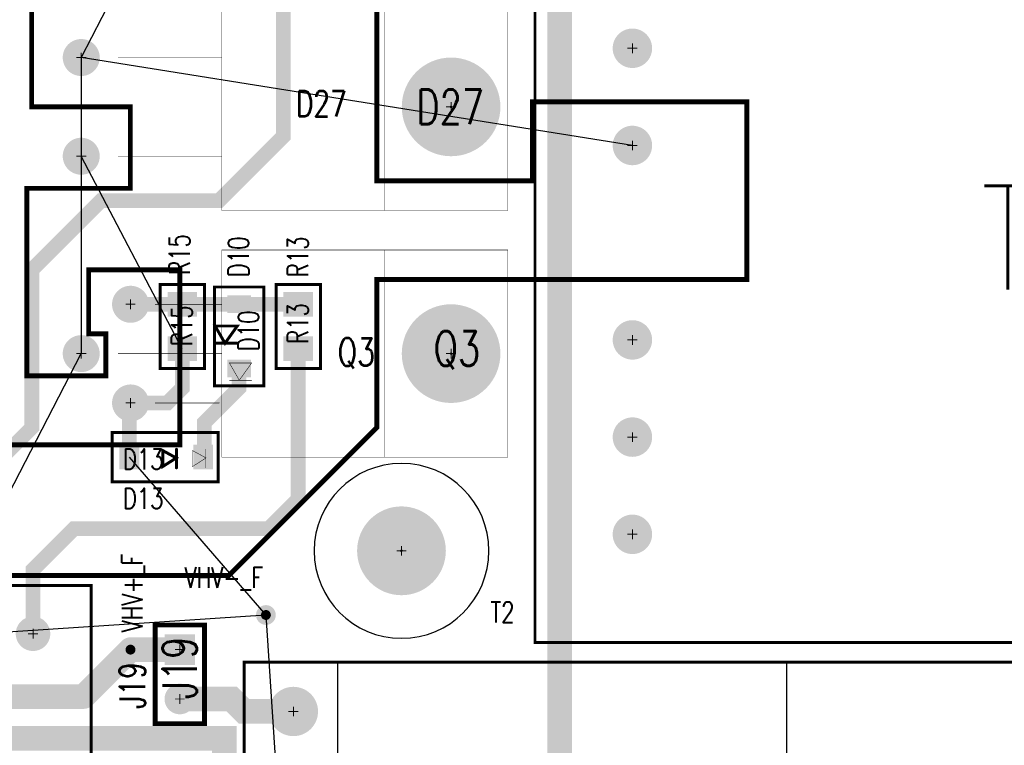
# Model space of a CAD drawing. Extents: x -4.8 to 11.7, y -3.6 to 8.1.
# Tile 40 of 53: x 2.2 to 4.2, y 3.1 to 4.5. Entities that reach past the tile are written whole.
import ezdxf

# ---------------------------------------------------------------- set-up
doc = ezdxf.new("R2010")
doc.units = 0
for name, pattern in [('KEEPOUT_00011100$0', [2, 1, 1]), ('KEEPOUT_00011101$0', [2, 1, 1]), ('SIG_150', [2, 1, 1]), ('SIG_2', [2, 1, 1]), ('SIG_33', [2, 1, 1]), ('SIG_35', [2, 1, 1]), ('SIG_36', [2, 1, 1]), ('SIG_37', [2, 1, 1]), ('SIG_4', [2, 1, 1]), ('SIG_45', [2, 1, 1]), ('SIG_5', [2, 1, 1]), ('SIG_8', [2, 1, 1])]:
    doc.linetypes.add(name, pattern=pattern)
for name, color, linetype in [('2D_LINE_02', 231, 'CONTINUOUS'), ('COPPER_01', 1, 'CONTINUOUS'), ('COPPER_04', 5, 'CONTINUOUS'), ('DRIL_NPLTE_THRU_01', 16, 'CONTINUOUS'), ('DRIL_NPLTE_THRU_04', 176, 'CONTINUOUS'), ('DRIL_PLTE_THRU_01', 16, 'CONTINUOUS'), ('DRIL_PLTE_THRU_04', 176, 'CONTINUOUS'), ('DRIL_SYMBOL', 254, 'CONTINUOUS'), ('KEEPOUT_00', 2, 'CONTINUOUS'), ('KEEPOUT_01', 2, 'CONTINUOUS'), ('LINK_00', 2, 'CONTINUOUS'), ('PADS_BOT', 5, 'CONTINUOUS'), ('PADS_INNER', 1, 'CONTINUOUS'), ('PADS_TOP', 1, 'CONTINUOUS'), ('PART_NAME_123', 255, 'CONTINUOUS'), ('PART_NAME_129', 2, 'CONTINUOUS'), ('PART_TOP_2DLINE_123', 255, 'CONTINUOUS'), ('PART_TOP_2DLINE_129', 2, 'CONTINUOUS'), ('PART_TOP_COPPER_123', 255, 'CONTINUOUS'), ('PART_TOP_TEXT_129', 2, 'CONTINUOUS'), ('TRACE_01', 1, 'CONTINUOUS'), ('TRACE_04', 5, 'CONTINUOUS')]:
    doc.layers.add(name, color=color, linetype=linetype)
doc.styles.add('W0$001', font='simplex', dxfattribs={"width": 0.75})
doc.styles.add('W0$006', font='simplex', dxfattribs={"width": 0.75})
doc.styles.add('W0$008', font='simplex', dxfattribs={"width": 0.75})

# ---------------------------------------------------------------- blocks, each defined once
blk = doc.blocks.new('SMOOTH_0$05')
at = {"const_width": 0.025}
blk.add_lwpolyline([(-0.0125, 0, 1), (0.0125, 0, 1)], format="xyb", close=True, dxfattribs=at)
blk = doc.blocks.new('DRAWING_276')
at = {"layer": '2D_LINE_02', "const_width": 0.05}
blk.add_lwpolyline([(0.0746, 0.0502), (4.145, 0.0502), (4.145, -0.675), (3.4351, -0.675), (3.4351, -0.9951), (3.57, -0.9951), (3.57, -4.45), (2.89, -4.45), (2.89, -3.38), (0.0746, -3.38)], close=True, dxfattribs=at)
at = {"layer": '2D_LINE_02'}
blk.add_blockref('SMOOTH_0$05', (2.89, -3.38), dxfattribs=at)
blk = doc.blocks.new('SMOOTH_0$01')
at = {"const_width": 0.005}
blk.add_lwpolyline([(-0.0025, 0, 1), (0.0025, 0, 1)], format="xyb", close=True, dxfattribs=at)
blk = doc.blocks.new('COPPER_274')
at = {"layer": 'COPPER_04', "const_width": 0.01}
blk.add_lwpolyline([(0, 0.1442), (-1.127, 0.1442), (-1.127, -0.3561), (-1.307, -0.3561), (-1.307, -0.5011), (-1.046, -0.5011), (-1.046, -0.8861), (-1.204, -0.8861), (-1.204, -0.9761), (-1.017, -0.9761), (-1.017, -1.1911), (-1.3039, -1.1911), (-1.3039, -1.3311), (-1.009, -1.3311), (-1.009, -2.126), (-1.2739, -2.126), (-1.2739, -1.8811), (-1.2089, -1.8811), (-1.2089, -1.7761), (-1.355, -1.7761), (-1.355, -2.437), (-1.28, -2.437), (-1.28, -2.297), (-0.8289, -2.297), (-0.8289, -0.0961), (0, -0.0961)], close=True, dxfattribs=at)
at = {"layer": 'COPPER_04'}
for p in [(-1.127, 0.1442), (0, 0.1442), (-0.8289, -0.0961), (0, -0.0961), (-1.307, -0.3561), (-1.127, -0.3561), (-1.307, -0.5011), (-1.046, -0.5011), (-1.204, -0.8861), (-1.046, -0.8861), (-1.204, -0.9761), (-1.017, -0.9761), (-1.3039, -1.1911), (-1.017, -1.1911), (-1.3039, -1.3311), (-1.009, -1.3311), (-1.355, -1.7761), (-1.2089, -1.7761), (-1.2739, -1.8811), (-1.2089, -1.8811), (-1.2739, -2.126), (-1.009, -2.126), (-1.28, -2.297), (-0.8289, -2.297), (-1.355, -2.437), (-1.28, -2.437)]:
    blk.add_blockref('SMOOTH_0$01', p, dxfattribs=at)
blk = doc.blocks.new('COPPER_275')
at = {"layer": 'COPPER_04', "const_width": 0.01}
blk.add_lwpolyline([(-0.4244, -0.3191), (-1.074, -0.3191), (-1.074, -0.4641), (-0.824, -0.4641), (-0.824, -0.8691), (-0.974, -0.8691), (-0.974, -0.9691), (-0.824, -0.9691), (-0.824, -1.1138), (-1.1244, -1.1138), (-1.1244, -1.3191), (-0.9244, -1.3191), (-0.9244, -1.4841), (-1.1344, -1.4841), (-1.1344, -1.8641), (-0.974, -1.8641), (-0.974, -1.7791), (-1.0089, -1.7791), (-1.0089, -1.6491), (-0.824, -1.6491), (-0.824, -2.0041), (-1.3539, -2.0041), (-1.3539, -2.4291), (-1.28, -2.4291), (-1.28, -2.269), (-0.7246, -2.269), (-0.4244, -1.9688), (-0.4244, -1.6688), (0.326, -1.6688), (0.326, -1.309), (-0.109, -1.309), (-0.109, -1.4688), (-0.4244, -1.4688)], close=True, dxfattribs=at)
at = {"layer": 'COPPER_04'}
for p in [(-1.074, -0.3191), (-0.4244, -0.3191), (-1.074, -0.4641), (-0.824, -0.4641), (-0.974, -0.8691), (-0.824, -0.8691), (-0.974, -0.9691), (-0.824, -0.9691), (-1.1244, -1.1138), (-0.824, -1.1138), (-1.1244, -1.3191), (-0.9244, -1.3191), (-0.109, -1.309), (0.326, -1.309), (-0.4244, -1.4688), (-0.109, -1.4688), (-1.1344, -1.4841), (-0.9244, -1.4841), (-1.0089, -1.6491), (-0.824, -1.6491), (-0.4244, -1.6688), (0.326, -1.6688), (-1.0089, -1.7791), (-0.974, -1.7791), (-1.1344, -1.8641), (-0.974, -1.8641), (-0.4244, -1.9688), (-1.3539, -2.0041), (-0.824, -2.0041), (-1.28, -2.269), (-0.7246, -2.269), (-1.3539, -2.4291), (-1.28, -2.4291)]:
    blk.add_blockref('SMOOTH_0$01', p, dxfattribs=at)
blk = doc.blocks.new('COPPER_290')
at = {"layer": 'COPPER_01', "const_width": 0.01}
blk.add_lwpolyline([(0, 0), (-0.035, 0), (-0.035, 0.1499), (0.8301, 0.1499), (0.8301, -0.0901), (0.9951, -0.0901), (0.9951, -0.0101), (0.9601, -0.0101), (0.9601, 0.1299), (1.2501, 0.1299), (1.2501, 0.6049), (0.9001, 0.6049), (0.9001, 0.4499), (1.0501, 0.4499), (1.0501, 0.2499), (0.55, 0.2499), (0.55, 0.6749), (0.3501, 0.6749), (0.3501, 0.935), (0.0451, 0.935), (0.0451, 0.6299), (-0.1199, 0.6299), (-0.1199, 0.4499), (0.0551, 0.4499), (0.0551, 0.2499), (-0.4899, 0.2499), (-0.4899, -0.5748), (-0.7254, -0.5748), (-0.7254, -1.3248), (-0.2599, -1.3248), (-0.2599, -0.1), (0, -0.1)], close=True, dxfattribs=at)
at = {"layer": 'COPPER_01'}
for p in [(0.0451, 0.935), (0.3501, 0.935), (0.3501, 0.6749), (0.55, 0.6749), (-0.1199, 0.6299), (0.0451, 0.6299), (0.9001, 0.6049), (1.2501, 0.6049), (-0.1199, 0.4499), (0.0551, 0.4499), (0.9001, 0.4499), (1.0501, 0.4499), (-0.4899, 0.2499), (0.0551, 0.2499), (0.55, 0.2499), (1.0501, 0.2499), (-0.035, 0.1499), (0.8301, 0.1499), (0.9601, 0.1299), (1.2501, 0.1299), (-0.035, 0), (0, 0), (0.9601, -0.0101), (0.9951, -0.0101), (-0.2599, -0.1), (0, -0.1), (0.8301, -0.0901), (0.9951, -0.0901), (-0.7254, -0.5748), (-0.4899, -0.5748), (-0.7254, -1.3248), (-0.2599, -1.3248)]:
    blk.add_blockref('SMOOTH_0$01', p, dxfattribs=at)
blk = doc.blocks.new('SMOOTH_0$006')
at = {"const_width": 0.003}
blk.add_lwpolyline([(-0.0015, 0, 1), (0.0015, 0, 1)], format="xyb", close=True, dxfattribs=at)
blk = doc.blocks.new('SMOOTH_0$001')
at = {"const_width": 0.0005}
blk.add_lwpolyline([(-0.00025, 0, 1), (0.00025, 0, 1)], format="xyb", close=True, dxfattribs=at)
blk = doc.blocks.new('PART_BODY_TOP_194')
at = {"layer": 'PART_TOP_2DLINE_123', "const_width": 0.006}
blk.add_lwpolyline([(0.085, 0.045), (0.085, -0.045), (-0.085, -0.045), (-0.085, 0.045)], close=True, dxfattribs=at)
at = {"layer": 'PART_TOP_2DLINE_129', "const_width": 0.001}
blk.add_lwpolyline([(0.085, 0.045), (0.085, -0.045), (-0.085, -0.045), (-0.085, 0.045)], close=True, dxfattribs=at)
at = {"layer": 'PART_TOP_2DLINE_123'}
for p in [(-0.085, 0.045), (0.085, 0.045), (-0.085, -0.045), (0.085, -0.045)]:
    blk.add_blockref('SMOOTH_0$006', p, dxfattribs=at)
at = {"layer": 'PART_TOP_2DLINE_129'}
for p in [(-0.085, 0.045), (0.085, 0.045), (-0.085, -0.045), (0.085, -0.045)]:
    blk.add_blockref('SMOOTH_0$001', p, dxfattribs=at)
blk = doc.blocks.new('DRIL_HOLE_0')
blk.add_lwpolyline([(0, 0, 1), (0, 0, 1)], format="xyb", close=True)
blk = doc.blocks.new('PAD_0')
blk.add_lwpolyline([(0, 0, 1), (0, 0, 1)], format="xyb", close=True)
blk = doc.blocks.new('PAD_2')
at = {"const_width": 0.05}
blk.add_lwpolyline([(-0.03, 0), (0.03, 0)], dxfattribs=at)
blk = doc.blocks.new('STK_TOP_29')
at = {"layer": 'DRIL_NPLTE_THRU_01'}
blk.add_blockref('DRIL_HOLE_0', (0, 0), dxfattribs=at)
at = {"layer": 'DRIL_NPLTE_THRU_04'}
blk.add_blockref('DRIL_HOLE_0', (0, 0), dxfattribs=at)
at = {"layer": 'PADS_BOT'}
blk.add_blockref('PAD_0', (0, 0), dxfattribs=at)
at = {"layer": 'PADS_INNER'}
blk.add_blockref('PAD_0', (0, 0), dxfattribs=at)
at = {"layer": 'PADS_TOP', "rotation": 90}
blk.add_blockref('PAD_2', (0, 0), dxfattribs=at)
blk = doc.blocks.new('SYM_TOP_27')
for name, p in [('PART_BODY_TOP_194', (0, 0)), ('STK_TOP_29', (-0.045, 0)), ('STK_TOP_29', (0.045, 0))]:
    blk.add_blockref(name, p)
blk = doc.blocks.new('PART_TOP_20')
blk.add_blockref('SYM_TOP_27', (0, 0))
at = {"layer": 'PART_NAME_123', "style": 'W0$006', "width": 0.75}
blk.add_text('R13', height=0.042, dxfattribs=at).set_placement((0.1, -0.02))
at = {"layer": 'PART_NAME_129', "style": 'W0$001', "width": 0.75}
blk.add_text('R13', height=0.042, dxfattribs=at).set_placement((-0.035, -0.02))
blk = doc.blocks.new('PART_BODY_TOP_195')
at = {"layer": 'PART_TOP_2DLINE_123', "const_width": 0.006}
for points in [[(-0.1, 0.05), (-0.1, -0.05), (0.1, -0.05), (0.1, 0.05)], [(-0.021, -0.0485), (-0.021, -0.0035), (0.014, -0.0285)]]:
    blk.add_lwpolyline(points, close=True, dxfattribs=at)
blk.add_lwpolyline([(0.014, -0.0485), (0.014, -0.0035)], dxfattribs=at)
at = {"layer": 'PART_TOP_2DLINE_129', "const_width": 0.001}
for points in [[(-0.1, 0.05), (-0.1, -0.05), (0.1, -0.05), (0.1, 0.05)], [(0.054, -0.0195), (0.054, 0.0255), (0.089, 0.0005)]]:
    blk.add_lwpolyline(points, close=True, dxfattribs=at)
blk.add_lwpolyline([(0.089, -0.0195), (0.089, 0.0255)], dxfattribs=at)
at = {"layer": 'PART_TOP_2DLINE_123'}
for p in [(-0.1, 0.05), (0.1, 0.05), (-0.021, -0.0035), (0.014, -0.0035), (0.014, -0.0285), (-0.1, -0.05), (-0.021, -0.0485), (0.014, -0.0485), (0.1, -0.05)]:
    blk.add_blockref('SMOOTH_0$006', p, dxfattribs=at)
at = {"layer": 'PART_TOP_2DLINE_129'}
for p in [(-0.1, 0.05), (0.1, 0.05), (0.054, 0.0255), (0.089, 0.0255), (0.089, 0.0005), (0.054, -0.0195), (0.089, -0.0195), (-0.1, -0.05), (0.1, -0.05)]:
    blk.add_blockref('SMOOTH_0$001', p, dxfattribs=at)
blk = doc.blocks.new('PAD_10')
at = {"const_width": 0.036}
blk.add_lwpolyline([(-0.024, 0), (0.024, 0)], dxfattribs=at)
blk = doc.blocks.new('STK_TOP_39')
at = {"layer": 'DRIL_NPLTE_THRU_01'}
blk.add_blockref('DRIL_HOLE_0', (0, 0), dxfattribs=at)
at = {"layer": 'DRIL_NPLTE_THRU_04'}
blk.add_blockref('DRIL_HOLE_0', (0, 0), dxfattribs=at)
at = {"layer": 'PADS_BOT'}
blk.add_blockref('PAD_0', (0, 0), dxfattribs=at)
at = {"layer": 'PADS_INNER'}
blk.add_blockref('PAD_0', (0, 0), dxfattribs=at)
at = {"layer": 'PADS_TOP', "rotation": 90}
blk.add_blockref('PAD_10', (0, 0), dxfattribs=at)
blk = doc.blocks.new('SYM_TOP_28')
for name, p in [('PART_BODY_TOP_195', (0, 0)), ('STK_TOP_39', (-0.065, 0)), ('STK_TOP_39', (0.065, 0))]:
    blk.add_blockref(name, p)
blk = doc.blocks.new('PART_TOP_21')
blk.add_blockref('SYM_TOP_28', (0, 0))
at = {"layer": 'PART_NAME_123', "style": 'W0$006', "width": 0.75}
blk.add_text('D10', height=0.042, rotation=180, dxfattribs=at).set_placement((-0.12, 0.02))
at = {"layer": 'PART_NAME_129', "style": 'W0$001', "width": 0.75}
blk.add_text('D10', height=0.042, rotation=180, dxfattribs=at).set_placement((0.03, 0.04))
blk = doc.blocks.new('PART_BODY_TOP_180')
at = {"layer": 'PART_TOP_2DLINE_123', "const_width": 0.006}
blk.add_lwpolyline([(-0.265, 0.245), (0.265, 0.245), (0.265, -0.245), (-0.265, -0.245)], close=True, dxfattribs=at)
at = {"layer": 'PART_TOP_2DLINE_129', "const_width": 0.001}
blk.add_lwpolyline([(-0.265, 0.245), (0.265, 0.245), (0.265, -0.245), (-0.265, -0.245)], close=True, dxfattribs=at)
at = {"layer": 'PART_TOP_COPPER_123', "const_width": 0.01}
blk.add_lwpolyline([(-0.322, -0.1375), (-0.272, -0.1375), (-0.272, -0.1875), (-0.322, -0.1875)], close=True, dxfattribs=at)
at = {"layer": 'PART_TOP_2DLINE_123'}
for p in [(-0.265, 0.245), (0.265, 0.245), (-0.265, -0.245), (0.265, -0.245)]:
    blk.add_blockref('SMOOTH_0$006', p, dxfattribs=at)
at = {"layer": 'PART_TOP_2DLINE_129'}
for p in [(-0.265, 0.245), (0.265, 0.245), (-0.265, -0.245), (0.265, -0.245)]:
    blk.add_blockref('SMOOTH_0$001', p, dxfattribs=at)
at = {"layer": 'PART_TOP_COPPER_123'}
for p in [(-0.322, -0.1375), (-0.272, -0.1375), (-0.322, -0.1875), (-0.272, -0.1875)]:
    blk.add_blockref('SMOOTH_0$01', p, dxfattribs=at)
at = {"layer": 'PART_TOP_TEXT_129', "style": 'W0$001', "width": 0.75}
blk.add_text('1', height=0.042, dxfattribs=at).set_placement((-0.235, -0.1209))
blk = doc.blocks.new('DRIL_SYMBOL_0$04')
at = {"layer": 'DRIL_SYMBOL', "const_width": 0.002}
for points in [[(-0.01, 0), (0.01, 0)], [(0, -0.01), (0, 0.01)]]:
    blk.add_lwpolyline(points, dxfattribs=at)
blk = doc.blocks.new('DRIL_HOLE_0$04')
at = {"const_width": 0.02}
blk.add_lwpolyline([(-0.01, 0, 1), (0.01, 0, 1)], format="xyb", close=True, dxfattribs=at)
blk.add_blockref('DRIL_SYMBOL_0$04', (0, 0))
blk = doc.blocks.new('PAD_3')
at = {"const_width": 0.035}
blk.add_lwpolyline([(0, -0.0175, 1), (0, 0.0175, 1)], format="xyb", close=True, dxfattribs=at)
blk = doc.blocks.new('PAD_23')
at = {"const_width": 0.07}
blk.add_lwpolyline([(-0.035, 0), (0.035, 0)], dxfattribs=at)
blk = doc.blocks.new('STK_TOP_17')
at = {"layer": 'DRIL_PLTE_THRU_01'}
blk.add_blockref('DRIL_HOLE_0$04', (0, 0), dxfattribs=at)
at = {"layer": 'DRIL_PLTE_THRU_04'}
blk.add_blockref('DRIL_HOLE_0$04', (0, 0), dxfattribs=at)
at = {"layer": 'PADS_BOT'}
blk.add_blockref('PAD_23', (0, 0), dxfattribs=at)
at = {"layer": 'PADS_INNER'}
blk.add_blockref('PAD_3', (0, 0), dxfattribs=at)
at = {"layer": 'PADS_TOP'}
blk.add_blockref('PAD_23', (0, 0), dxfattribs=at)
blk = doc.blocks.new('STK_TOP_16')
at = {"layer": 'DRIL_PLTE_THRU_01'}
blk.add_blockref('DRIL_HOLE_0$04', (0, 0), dxfattribs=at)
at = {"layer": 'DRIL_PLTE_THRU_04'}
blk.add_blockref('DRIL_HOLE_0$04', (0, 0), dxfattribs=at)
at = {"layer": 'PADS_BOT'}
blk.add_blockref('PAD_3', (0, 0), dxfattribs=at)
at = {"layer": 'PADS_INNER'}
blk.add_blockref('PAD_3', (0, 0), dxfattribs=at)
at = {"layer": 'PADS_TOP'}
blk.add_blockref('PAD_3', (0, 0), dxfattribs=at)
blk = doc.blocks.new('SYM_TOP_13')
for name, p in [('PART_BODY_TOP_180', (0, 0)), ('STK_TOP_16', (-0.147, 0.1475)), ('STK_TOP_16', (-0.049, 0.1475)), ('STK_TOP_16', (0.049, 0.1475)), ('STK_TOP_16', (0.147, 0.1475)), ('STK_TOP_17', (-0.147, -0.1475)), ('STK_TOP_16', (-0.049, -0.1475)), ('STK_TOP_16', (0.049, -0.1475)), ('STK_TOP_16', (0.147, -0.1475))]:
    blk.add_blockref(name, p)
blk = doc.blocks.new('PART_TOP_35')
blk.add_blockref('SYM_TOP_13', (0, 0))
at = {"layer": 'PART_NAME_123', "style": 'W0$006', "width": 0.75}
blk.add_text('T4', height=0.042, dxfattribs=at).set_placement((-0.24, -0.305))
at = {"layer": 'PART_NAME_129', "style": 'W0$001', "width": 0.75}
blk.add_text('T4', height=0.07, dxfattribs=at).set_placement((-0.035, -0.03))
blk = doc.blocks.new('SMOOTH_0$0011')
at = {"const_width": 0.00055}
blk.add_lwpolyline([(-0.0003, 0, 1), (0.0003, 0, 1)], format="xyb", close=True, dxfattribs=at)
blk = doc.blocks.new('PART_BODY_TOP_189')
at = {"layer": 'PART_TOP_2DLINE_123', "const_width": 0.006}
for points in [[(0.107, 0.05), (-0.108, 0.05), (-0.108, -0.05), (0.107, -0.05)], [(0.0043, -0.0133), (-0.0232, 0.0017), (0.0043, 0.0192)]]:
    blk.add_lwpolyline(points, close=True, dxfattribs=at)
blk.add_lwpolyline([(-0.0236, 0.0217), (-0.0236, -0.0158)], dxfattribs=at)
at = {"layer": 'PART_TOP_2DLINE_129'}
for points, const_width in [([(0.107, 0.05), (-0.108, 0.05), (-0.108, -0.05), (0.107, -0.05)], 0.0011), ([(-0.0561, -0.0133), (-0.0836, 0.0017), (-0.0561, 0.0192)], 0.001)]:
    blk.add_lwpolyline(points, close=True, dxfattribs=dict(at, const_width=const_width))
at = {"layer": 'PART_TOP_2DLINE_129', "const_width": 0.001}
blk.add_lwpolyline([(-0.0832, 0.0217), (-0.0832, -0.0158)], dxfattribs=at)
at = {"layer": 'PART_TOP_2DLINE_123'}
for p in [(-0.108, 0.05), (0.107, 0.05), (-0.0236, 0.0217), (0.0043, 0.0192), (-0.0232, 0.0017), (-0.0236, -0.0158), (0.0043, -0.0133), (-0.108, -0.05), (0.107, -0.05)]:
    blk.add_blockref('SMOOTH_0$006', p, dxfattribs=at)
at = {"layer": 'PART_TOP_2DLINE_129'}
for name, p in [('SMOOTH_0$0011', (-0.108, 0.05)), ('SMOOTH_0$0011', (0.107, 0.05)), ('SMOOTH_0$001', (-0.0832, 0.0217)), ('SMOOTH_0$001', (-0.0836, 0.0017)), ('SMOOTH_0$001', (-0.0561, 0.0192)), ('SMOOTH_0$001', (-0.0832, -0.0158)), ('SMOOTH_0$001', (-0.0561, -0.0133)), ('SMOOTH_0$0011', (-0.108, -0.05)), ('SMOOTH_0$0011', (0.107, -0.05))]:
    blk.add_blockref(name, p, dxfattribs=at)
blk = doc.blocks.new('PAD_12')
at = {"const_width": 0.04}
blk.add_lwpolyline([(-0.025, 0), (0.025, 0)], dxfattribs=at)
blk = doc.blocks.new('STK_TOP_31')
at = {"layer": 'DRIL_NPLTE_THRU_01'}
blk.add_blockref('DRIL_HOLE_0', (0, 0), dxfattribs=at)
at = {"layer": 'DRIL_NPLTE_THRU_04'}
blk.add_blockref('DRIL_HOLE_0', (0, 0), dxfattribs=at)
at = {"layer": 'PADS_BOT'}
blk.add_blockref('PAD_0', (0, 0), dxfattribs=at)
at = {"layer": 'PADS_INNER'}
blk.add_blockref('PAD_0', (0, 0), dxfattribs=at)
at = {"layer": 'PADS_TOP', "rotation": 90}
blk.add_blockref('PAD_12', (0, 0), dxfattribs=at)
blk = doc.blocks.new('SYM_TOP_22')
for name, p in [('PART_BODY_TOP_189', (0, 0)), ('STK_TOP_31', (-0.078, 0)), ('STK_TOP_31', (0.072, 0))]:
    blk.add_blockref(name, p)
blk = doc.blocks.new('PART_TOP_40')
blk.add_blockref('SYM_TOP_22', (0, 0))
at = {"layer": 'PART_NAME_123', "style": 'W0$006', "width": 0.75}
blk.add_text('D13', height=0.042, rotation=180, dxfattribs=at).set_placement((0.085, 0.105))
at = {"layer": 'PART_NAME_129', "style": 'W0$001', "width": 0.75}
blk.add_text('D13', height=0.042, rotation=180, dxfattribs=at).set_placement((0.085, 0.025))
blk = doc.blocks.new('PART_TOP_41')
blk.add_blockref('SYM_TOP_27', (0, 0))
at = {"layer": 'PART_NAME_123', "style": 'W0$006', "width": 0.75}
blk.add_text('R15', height=0.042, rotation=180, dxfattribs=at).set_placement((-0.105, 0.015))
at = {"layer": 'PART_NAME_129', "style": 'W0$001', "width": 0.75}
blk.add_text('R15', height=0.042, rotation=180, dxfattribs=at).set_placement((0.04, 0.02))
blk = doc.blocks.new('PART_BODY_TOP_197')
at = {"layer": 'PART_TOP_2DLINE_123', "const_width": 0.006}
blk.add_lwpolyline([(0.81, 1.035), (-0.81, 1.035), (-0.81, -1.035), (0.81, -1.035)], close=True, dxfattribs=at)
at = {"layer": 'PART_TOP_2DLINE_129', "const_width": 0.001}
blk.add_lwpolyline([(0.81, 1.035), (-0.81, 1.035), (-0.81, -1.035), (0.81, -1.035)], close=True, dxfattribs=at)
at = {"layer": 'PART_TOP_2DLINE_123'}
blk.add_blockref('SMOOTH_0$006', (0.81, -1.035), dxfattribs=at)
at = {"layer": 'PART_TOP_2DLINE_129'}
blk.add_blockref('SMOOTH_0$001', (0.81, -1.035), dxfattribs=at)
blk = doc.blocks.new('DRIL_SYMBOL_0$052')
at = {"layer": 'DRIL_SYMBOL', "const_width": 0.002}
for points in [[(-0.01, 0), (0.01, 0)], [(0, -0.01), (0, 0.01)]]:
    blk.add_lwpolyline(points, dxfattribs=at)
blk = doc.blocks.new('DRIL_HOLE_0$052')
at = {"const_width": 0.026}
blk.add_lwpolyline([(-0.013, 0, 1), (0.013, 0, 1)], format="xyb", close=True, dxfattribs=at)
blk.add_blockref('DRIL_SYMBOL_0$052', (0, 0))
blk = doc.blocks.new('PAD_48')
at = {"const_width": 0.04}
blk.add_lwpolyline([(0, -0.02, 1), (0, 0.02, 1)], format="xyb", close=True, dxfattribs=at)
blk = doc.blocks.new('STK_TOP_166')
at = {"layer": 'DRIL_PLTE_THRU_01'}
blk.add_blockref('DRIL_HOLE_0$052', (0, 0), dxfattribs=at)
at = {"layer": 'DRIL_PLTE_THRU_04'}
blk.add_blockref('DRIL_HOLE_0$052', (0, 0), dxfattribs=at)
at = {"layer": 'PADS_BOT'}
blk.add_blockref('PAD_48', (0, 0), dxfattribs=at)
at = {"layer": 'PADS_INNER'}
blk.add_blockref('PAD_48', (0, 0), dxfattribs=at)
at = {"layer": 'PADS_TOP'}
blk.add_blockref('PAD_48', (0, 0), dxfattribs=at)
blk = doc.blocks.new('SYM_TOP_30')
for name, p in [('PART_BODY_TOP_197', (0, 0)), ('STK_TOP_166', (-0.394, -0.8375)), ('STK_TOP_166', (-0.197, -0.8375)), ('STK_TOP_166', (0.197, -0.8375)), ('STK_TOP_166', (0.394, -0.8375)), ('STK_TOP_166', (0.591, -0.8375))]:
    blk.add_blockref(name, p)
blk = doc.blocks.new('PART_TOP_72')
blk.add_blockref('SYM_TOP_30', (0, 0))
at = {"layer": 'PART_NAME_123', "style": 'W0$006', "width": 0.75}
blk.add_text('T2', height=0.042, rotation=90, dxfattribs=at).set_placement((0.77, -1.125))
at = {"layer": 'PART_NAME_129', "style": 'W0$001', "width": 0.75}
blk.add_text('T2', height=0.21, rotation=90, dxfattribs=at).set_placement((0.095, -0.13))
blk = doc.blocks.new('PART_BODY_TOP_206')
at = {"layer": 'KEEPOUT_01', "linetype": 'KEEPOUT_00011100$0'}
blk.add_lwpolyline([(1, -1.1), (0.09, -1.1), (0.09, 0.1), (1, 0.1)], close=True, dxfattribs=at)
at = {"layer": 'PART_TOP_2DLINE_123', "const_width": 0.006}
blk.add_lwpolyline([(-0.1, 0.1), (2.1, 0.1), (2.1, -1.1), (-0.1, -1.1)], close=True, dxfattribs=at)
at = {"layer": 'PART_TOP_2DLINE_129', "const_width": 0.001}
blk.add_lwpolyline([(-0.1, 0.1), (2.1, 0.1), (2.1, -1.1), (-0.1, -1.1)], close=True, dxfattribs=at)
at = {"layer": 'PART_TOP_2DLINE_123'}
blk.add_blockref('SMOOTH_0$006', (-0.1, 0.1), dxfattribs=at)
at = {"layer": 'PART_TOP_2DLINE_129'}
blk.add_blockref('SMOOTH_0$001', (-0.1, 0.1), dxfattribs=at)
blk = doc.blocks.new('DRIL_SYMBOL_0$055')
at = {"layer": 'DRIL_SYMBOL', "const_width": 0.002}
for points in [[(-0.01, 0), (0.01, 0)], [(0, -0.01), (0, 0.01)]]:
    blk.add_lwpolyline(points, dxfattribs=at)
blk = doc.blocks.new('DRIL_HOLE_0$055')
at = {"const_width": 0.0275}
blk.add_lwpolyline([(-0.01375, 0, 1), (0.01375, 0, 1)], format="xyb", close=True, dxfattribs=at)
blk.add_blockref('DRIL_SYMBOL_0$055', (0, 0))
blk = doc.blocks.new('PAD_17')
at = {"const_width": 0.05}
blk.add_lwpolyline([(0, -0.025, 1), (0, 0.025, 1)], format="xyb", close=True, dxfattribs=at)
blk = doc.blocks.new('STK_TOP_50')
at = {"layer": 'DRIL_PLTE_THRU_01'}
blk.add_blockref('DRIL_HOLE_0$055', (0, 0), dxfattribs=at)
at = {"layer": 'DRIL_PLTE_THRU_04'}
blk.add_blockref('DRIL_HOLE_0$055', (0, 0), dxfattribs=at)
at = {"layer": 'PADS_BOT'}
blk.add_blockref('PAD_17', (0, 0), dxfattribs=at)
at = {"layer": 'PADS_INNER'}
blk.add_blockref('PAD_17', (0, 0), dxfattribs=at)
at = {"layer": 'PADS_TOP'}
blk.add_blockref('PAD_17', (0, 0), dxfattribs=at)
blk = doc.blocks.new('SYM_TOP_39')
for name in ['PART_BODY_TOP_206', 'STK_TOP_50']:
    blk.add_blockref(name, (0, 0))
blk = doc.blocks.new('PART_TOP_87')
blk.add_blockref('SYM_TOP_39', (0, 0))
blk = doc.blocks.new('PART_BODY_TOP_208')
at = {"layer": 'PART_TOP_2DLINE_123', "const_width": 0.01}
blk.add_lwpolyline([(-0.05, -0.05), (-0.05, 0.05), (0.15, 0.05), (0.15, -0.05), (-0.05, -0.05)], dxfattribs=at)
at = {"layer": 'PART_TOP_2DLINE_129', "const_width": 0.001}
blk.add_lwpolyline([(-0.05, -0.05), (-0.05, 0.05), (0.15, 0.05), (0.15, -0.05), (-0.05, -0.05)], dxfattribs=at)
at = {"layer": 'PART_TOP_2DLINE_123'}
for p in [(-0.05, 0.05), (0.15, 0.05), (-0.05, -0.05), (-0.05, -0.05), (0.15, -0.05)]:
    blk.add_blockref('SMOOTH_0$01', p, dxfattribs=at)
at = {"layer": 'PART_TOP_2DLINE_129'}
for p in [(-0.05, 0.05), (0.15, 0.05), (-0.05, -0.05), (-0.05, -0.05), (0.15, -0.05)]:
    blk.add_blockref('SMOOTH_0$001', p, dxfattribs=at)
blk = doc.blocks.new('DRIL_SYMBOL_0$042')
at = {"layer": 'DRIL_SYMBOL', "const_width": 0.002}
for points in [[(-0.01, 0), (0.01, 0)], [(0, -0.01), (0, 0.01)]]:
    blk.add_lwpolyline(points, dxfattribs=at)
blk = doc.blocks.new('DRIL_HOLE_0$042')
at = {"const_width": 0.021}
blk.add_lwpolyline([(-0.0105, 0, 1), (0.0105, 0, 1)], format="xyb", close=True, dxfattribs=at)
blk.add_blockref('DRIL_SYMBOL_0$042', (0, 0))
blk = doc.blocks.new('PAD_75')
at = {"const_width": 0.031}
blk.add_lwpolyline([(0, -0.0155, 1), (0, 0.0155, 1)], format="xyb", close=True, dxfattribs=at)
blk = doc.blocks.new('PAD_76')
at = {"const_width": 0.062}
blk.add_lwpolyline([(-0.031, 0), (0.031, 0)], dxfattribs=at)
blk = doc.blocks.new('STK_TOP_53')
at = {"layer": 'DRIL_PLTE_THRU_01'}
blk.add_blockref('DRIL_HOLE_0$042', (0, 0), dxfattribs=at)
at = {"layer": 'DRIL_PLTE_THRU_04'}
blk.add_blockref('DRIL_HOLE_0$042', (0, 0), dxfattribs=at)
at = {"layer": 'PADS_BOT'}
blk.add_blockref('PAD_76', (0, 0), dxfattribs=at)
at = {"layer": 'PADS_INNER'}
blk.add_blockref('PAD_75', (0, 0), dxfattribs=at)
at = {"layer": 'PADS_TOP'}
blk.add_blockref('PAD_76', (0, 0), dxfattribs=at)
blk = doc.blocks.new('STK_TOP_54')
at = {"layer": 'DRIL_PLTE_THRU_01'}
blk.add_blockref('DRIL_HOLE_0$042', (0, 0), dxfattribs=at)
at = {"layer": 'DRIL_PLTE_THRU_04'}
blk.add_blockref('DRIL_HOLE_0$042', (0, 0), dxfattribs=at)
at = {"layer": 'PADS_BOT'}
blk.add_blockref('PAD_75', (0, 0), dxfattribs=at)
at = {"layer": 'PADS_INNER'}
blk.add_blockref('PAD_75', (0, 0), dxfattribs=at)
at = {"layer": 'PADS_TOP'}
blk.add_blockref('PAD_75', (0, 0), dxfattribs=at)
blk = doc.blocks.new('SYM_TOP_41')
for name, p in [('PART_BODY_TOP_208', (0, 0)), ('STK_TOP_53', (0, 0)), ('STK_TOP_54', (0.1, 0))]:
    blk.add_blockref(name, p)
blk = doc.blocks.new('PART_TOP_140')
blk.add_blockref('SYM_TOP_41', (0, 0))
at = {"layer": 'PART_NAME_123', "style": 'W0$008', "width": 0.75}
blk.add_text('J19', height=0.0525, rotation=180, dxfattribs=at).set_placement((0.12, -0.07))
at = {"layer": 'PART_NAME_129', "style": 'W0$001', "width": 0.75}
blk.add_text('J19', height=0.07, rotation=180, dxfattribs=at).set_placement((0.0998, 0.0346))
blk = doc.blocks.new('DRIL_SYMBOL_0$02')
at = {"layer": 'DRIL_SYMBOL', "const_width": 0.002}
for points in [[(-0.01, 0), (0.01, 0)], [(0, -0.01), (0, 0.01)]]:
    blk.add_lwpolyline(points, dxfattribs=at)
blk = doc.blocks.new('DRIL_HOLE_0$02')
at = {"const_width": 0.01}
blk.add_lwpolyline([(-0.005, 0, 1), (0.005, 0, 1)], format="xyb", close=True, dxfattribs=at)
blk.add_blockref('DRIL_SYMBOL_0$02', (0, 0))
blk = doc.blocks.new('PAD_65')
at = {"const_width": 0.02}
blk.add_lwpolyline([(0, -0.01, 1), (0, 0.01, 1)], format="xyb", close=True, dxfattribs=at)
blk = doc.blocks.new('STK_TOP_52')
at = {"layer": 'DRIL_PLTE_THRU_01'}
blk.add_blockref('DRIL_HOLE_0$02', (0, 0), dxfattribs=at)
at = {"layer": 'DRIL_PLTE_THRU_04'}
blk.add_blockref('DRIL_HOLE_0$02', (0, 0), dxfattribs=at)
at = {"layer": 'PADS_BOT'}
blk.add_blockref('PAD_65', (0, 0), dxfattribs=at)
at = {"layer": 'PADS_INNER'}
blk.add_blockref('PAD_65', (0, 0), dxfattribs=at)
at = {"layer": 'PADS_TOP'}
blk.add_blockref('PAD_65', (0, 0), dxfattribs=at)
blk = doc.blocks.new('SYM_TOP_40')
blk.add_blockref('STK_TOP_52', (0, 0))
blk = doc.blocks.new('PART_TOP_213')
blk.add_blockref('SYM_TOP_40', (0, 0))
at = {"layer": 'PART_NAME_123', "style": 'W0$006', "width": 0.75}
blk.add_text('VHV+_F', height=0.042, rotation=90, dxfattribs=at).set_placement((0.0246, 0.0352))
blk = doc.blocks.new('PART_TOP_214')
blk.add_blockref('SYM_TOP_40', (0, 0))
at = {"layer": 'PART_NAME_123', "style": 'W0$006', "width": 0.75}
blk.add_text('VHV-_F', height=0.042, dxfattribs=at).set_placement((-0.165, 0.055))
blk = doc.blocks.new('PART_BODY_TOP_267')
at = {"layer": 'PART_TOP_2DLINE_129', "const_width": 0.001}
blk.add_lwpolyline([(-0.21, -0.465), (0.21, -0.465), (0.21, 0.115), (-0.21, 0.115)], close=True, dxfattribs=at)
blk.add_lwpolyline([(-0.21, -0.465), (0.21, -0.465), (0.21, 0.115), (-0.21, 0.115)], close=True, dxfattribs=at)
for points in [[(-0.21, -0.135), (0.21, -0.135)], [(-0.21, -0.135), (0.21, -0.135)], [(-0.1, -0.675), (-0.1, -0.465)], [(-0.1, -0.675), (-0.1, -0.465)], [(0.1, -0.675), (0.1, -0.465)], [(0.1, -0.675), (0.1, -0.465)]]:
    blk.add_lwpolyline(points, dxfattribs=at)
at = {"layer": 'PART_TOP_2DLINE_129'}
for p in [(-0.21, 0.115), (-0.21, 0.115), (0.21, 0.115), (0.21, 0.115), (-0.21, -0.135), (-0.21, -0.135), (0.21, -0.135), (0.21, -0.135), (-0.21, -0.465), (-0.21, -0.465), (-0.1, -0.465), (-0.1, -0.465), (0.1, -0.465), (0.1, -0.465), (0.21, -0.465), (0.21, -0.465), (-0.1, -0.675), (-0.1, -0.675), (0.1, -0.675), (0.1, -0.675)]:
    blk.add_blockref('SMOOTH_0$001', p, dxfattribs=at)
blk = doc.blocks.new('PAD_103')
at = {"const_width": 0.0375}
blk.add_lwpolyline([(0, -0.01875, 1), (0, 0.01875, 1)], format="xyb", close=True, dxfattribs=at)
blk = doc.blocks.new('STK_TOP_132')
at = {"layer": 'DRIL_PLTE_THRU_01'}
blk.add_blockref('DRIL_HOLE_0$042', (0, 0), dxfattribs=at)
at = {"layer": 'DRIL_PLTE_THRU_04'}
blk.add_blockref('DRIL_HOLE_0$042', (0, 0), dxfattribs=at)
at = {"layer": 'PADS_BOT'}
blk.add_blockref('PAD_103', (0, 0), dxfattribs=at)
at = {"layer": 'PADS_INNER'}
blk.add_blockref('PAD_103', (0, 0), dxfattribs=at)
at = {"layer": 'PADS_TOP'}
blk.add_blockref('PAD_103', (0, 0), dxfattribs=at)
blk = doc.blocks.new('DRIL_SYMBOL_0$2')
at = {"layer": 'DRIL_SYMBOL', "const_width": 0.002}
for points in [[(-0.01, 0), (0.01, 0)], [(0, -0.01), (0, 0.01)]]:
    blk.add_lwpolyline(points, dxfattribs=at)
blk = doc.blocks.new('DRIL_HOLE_0$2')
at = {"const_width": 0.1}
blk.add_lwpolyline([(-0.05, 0, 1), (0.05, 0, 1)], format="xyb", close=True, dxfattribs=at)
blk.add_blockref('DRIL_SYMBOL_0$2', (0, 0))
blk = doc.blocks.new('PAD_117')
at = {"const_width": 0.0025}
blk.add_lwpolyline([(0, -0.00125, 1), (0, 0.00125, 1)], format="xyb", close=True, dxfattribs=at)
blk = doc.blocks.new('STK_TOP_229')
at = {"layer": 'DRIL_NPLTE_THRU_01'}
blk.add_blockref('DRIL_HOLE_0$2', (0, 0), dxfattribs=at)
at = {"layer": 'DRIL_NPLTE_THRU_04'}
blk.add_blockref('DRIL_HOLE_0$2', (0, 0), dxfattribs=at)
at = {"layer": 'PADS_BOT'}
blk.add_blockref('PAD_117', (0, 0), dxfattribs=at)
at = {"layer": 'PADS_INNER'}
blk.add_blockref('PAD_117', (0, 0), dxfattribs=at)
at = {"layer": 'PADS_TOP'}
blk.add_blockref('PAD_117', (0, 0), dxfattribs=at)
blk = doc.blocks.new('SYM_TOP_100')
for name, p in [('PART_BODY_TOP_267', (0, 0)), ('STK_TOP_229', (0, 0)), ('STK_TOP_132', (-0.1, -0.75)), ('STK_TOP_132', (0.1, -0.75))]:
    blk.add_blockref(name, p)
blk = doc.blocks.new('PART_TOP_257')
blk.add_blockref('SYM_TOP_100', (0, 0))
at = {"layer": 'PART_NAME_123', "style": 'W0$008', "width": 0.75}
blk.add_text('D27', height=0.0525, rotation=90, dxfattribs=at).set_placement((0.0197, -0.315))
at = {"layer": 'PART_NAME_129', "style": 'W0$001', "width": 0.75}
blk.add_text('D27', height=0.07, rotation=90, dxfattribs=at).set_placement((0.0347, -0.0705))
blk = doc.blocks.new('PART_BODY_TOP_268')
at = {"layer": 'PART_TOP_2DLINE_129', "const_width": 0.001}
blk.add_lwpolyline([(-0.21, -0.465), (0.21, -0.465), (0.21, 0.115), (-0.21, 0.115)], close=True, dxfattribs=at)
blk.add_lwpolyline([(-0.21, -0.465), (0.21, -0.465), (0.21, 0.115), (-0.21, 0.115)], close=True, dxfattribs=at)
for points in [[(-0.21, -0.135), (0.21, -0.135)], [(-0.21, -0.135), (0.21, -0.135)], [(-0.1, -0.6), (-0.1, -0.465)], [(0, -0.675), (0, -0.465)], [(0, -0.675), (0, -0.465)], [(0.1, -0.6), (0.1, -0.47)]]:
    blk.add_lwpolyline(points, dxfattribs=at)
at = {"layer": 'PART_TOP_2DLINE_129'}
for p in [(-0.21, 0.115), (-0.21, 0.115), (0.21, 0.115), (0.21, 0.115), (-0.21, -0.135), (-0.21, -0.135), (0.21, -0.135), (0.21, -0.135), (-0.21, -0.465), (-0.21, -0.465), (-0.1, -0.465), (0, -0.465), (0, -0.465), (0.1, -0.47), (0.21, -0.465), (0.21, -0.465), (-0.1, -0.6), (0.1, -0.6), (0, -0.675), (0, -0.675)]:
    blk.add_blockref('SMOOTH_0$001', p, dxfattribs=at)
blk = doc.blocks.new('SYM_TOP_101')
for name, p in [('PART_BODY_TOP_268', (0, 0)), ('STK_TOP_229', (0, 0)), ('STK_TOP_132', (-0.1, -0.65)), ('STK_TOP_132', (0.1, -0.65)), ('STK_TOP_132', (0, -0.75))]:
    blk.add_blockref(name, p)
blk = doc.blocks.new('PART_TOP_274')
blk.add_blockref('SYM_TOP_101', (0, 0))
at = {"layer": 'PART_NAME_123', "style": 'W0$008', "width": 0.75}
blk.add_text('Q3', height=0.056, rotation=90, dxfattribs=at).set_placement((0.025, -0.23))
at = {"layer": 'PART_NAME_129', "style": 'W0$001', "width": 0.75}
blk.add_text('Q3', height=0.07, rotation=90, dxfattribs=at).set_placement((0.0247, -0.0355))
blk = doc.blocks.new('PART_BODY_TOP_270')
at = {"layer": 'KEEPOUT_00', "linetype": 'KEEPOUT_00011101$0'}
blk.add_lwpolyline([(0.1772, 0, 1), (-0.1772, 0, 1)], format="xyb", close=True, dxfattribs=at)
blk = doc.blocks.new('DRIL_SYMBOL_0$18')
at = {"layer": 'DRIL_SYMBOL', "const_width": 0.002}
for points in [[(-0.01, 0), (0.01, 0)], [(0, -0.01), (0, 0.01)]]:
    blk.add_lwpolyline(points, dxfattribs=at)
blk = doc.blocks.new('DRIL_HOLE_0$18')
at = {"const_width": 0.09}
blk.add_lwpolyline([(-0.045, 0, 1), (0.045, 0, 1)], format="xyb", close=True, dxfattribs=at)
blk.add_blockref('DRIL_SYMBOL_0$18', (0, 0))
blk = doc.blocks.new('STK_TOP_143')
at = {"layer": 'DRIL_NPLTE_THRU_01'}
blk.add_blockref('DRIL_HOLE_0$18', (0, 0), dxfattribs=at)
at = {"layer": 'DRIL_NPLTE_THRU_04'}
blk.add_blockref('DRIL_HOLE_0$18', (0, 0), dxfattribs=at)
at = {"layer": 'PADS_BOT'}
blk.add_blockref('PAD_117', (0, 0), dxfattribs=at)
at = {"layer": 'PADS_INNER'}
blk.add_blockref('PAD_117', (0, 0), dxfattribs=at)
at = {"layer": 'PADS_TOP'}
blk.add_blockref('PAD_117', (0, 0), dxfattribs=at)
blk = doc.blocks.new('SYM_TOP_103')
for name, p in [('PART_BODY_TOP_270', (0, 0)), ('STK_TOP_143', (-0.0001, 0.0001))]:
    blk.add_blockref(name, p)
blk = doc.blocks.new('PART_TOP_293')
blk.add_blockref('SYM_TOP_103', (0, 0))
blk = doc.blocks.new('SMOOTH_0$03')
at = {"const_width": 0.015}
blk.add_lwpolyline([(-0.0075, 0, 1), (0.0075, 0, 1)], format="xyb", close=True, dxfattribs=at)

msp = doc.modelspace()

# ---------------------------------------------------------------- linework, layer by layer
at = {"layer": 'LINK_00', "linetype": 'SIG_37'}
for p, q in [((2.403, 4.65), (2.3005, 4.4497)), ((3.4182, 4.2715), (2.3005, 4.4497)), ((2.3005, 4.4497), (2.3005, 3.8497)), ((2.0067, 3.282), (2.3005, 3.8497))]:
    msp.add_line(p, q, dxfattribs=at)
at = {"layer": 'LINK_00', "linetype": 'SIG_8'}
for p, q in [((2.5055, 3.8597), (2.3005, 4.2497)), ((2.398, 3.64), (2.675, 3.32)), ((2.675, 3.32), (2.1047, 3.282)), ((2.675, 3.32), (2.7307, 2.4745))]:
    msp.add_line(p, q, dxfattribs=at)
at = {"layer": 'TRACE_01', "linetype": 'SIG_35', "const_width": 0.03}
msp.add_lwpolyline([(1.9087, 3.282), (1.9087, 3.5581), (2.0004, 3.6498), (2.1504, 3.6498), (2.2004, 3.6998), (2.2004, 4.0197), (2.3404, 4.1597), (2.58, 4.1597), (2.7105, 4.2902), (2.7105, 4.8597)], dxfattribs=at)
at = {"layer": 'TRACE_01', "linetype": 'SIG_5', "const_width": 0.03}
for points in [[(2.4005, 3.9497), (2.5055, 3.9497)], [(2.6205, 3.9497), (2.5055, 3.9497)], [(2.7405, 3.9497), (2.6205, 3.9497)]]:
    msp.add_lwpolyline(points, dxfattribs=at)
at = {"layer": 'TRACE_01', "linetype": 'SIG_36', "const_width": 0.03}
msp.add_lwpolyline([(2.2027, 3.282), (2.2027, 3.412), (2.2855, 3.4948), (2.6805, 3.4948), (2.7405, 3.5548), (2.7405, 3.8597)], dxfattribs=at)
at = {"layer": 'TRACE_01', "linetype": 'SIG_8', "const_width": 0.03}
for points in [[(2.4005, 3.7497), (2.4752, 3.7497), (2.5055, 3.78), (2.5055, 3.8597)], [(2.398, 3.64), (2.398, 3.7472), (2.4005, 3.7497)]]:
    msp.add_lwpolyline(points, dxfattribs=at)
at = {"layer": 'TRACE_01', "linetype": 'SIG_150', "const_width": 0.03}
msp.add_lwpolyline([(2.548, 3.64), (2.55, 3.642), (2.55, 3.7095), (2.6205, 3.78), (2.6205, 3.8197)], dxfattribs=at)
at = {"layer": 'TRACE_01', "linetype": 'SIG_2', "const_width": 0.05}
for points in [[(2.3054, 3.1548), (0.9254, 3.1548), (0.8057, 3.2745), (0.5707, 3.2745), (0.4707, 3.3745), (0.4707, 3.5195), (0.3407, 3.6495), (0.2307, 3.6495)], [(2.3054, 3.1548), (2.4004, 3.2498)], [(2.4004, 3.2498), (2.5004, 3.2498)]]:
    msp.add_lwpolyline(points, dxfattribs=at)
at = {"layer": 'TRACE_04', "linetype": 'SIG_45', "const_width": 0.05}
msp.add_lwpolyline([(2.5004, 3.1498), (2.6054, 3.1498), (2.6307, 3.1245), (2.7307, 3.1245)], dxfattribs=at)

# ---------------------------------------------------------------- block references
for name, p in [('DRAWING_276', (-0.2996, 6.4498)), ('PART_TOP_293', (2.95, 3.45)), ('PART_TOP_213', (2.4004, 3.2498)), ('PART_TOP_214', (2.675, 3.32)), ('PART_TOP_35', (2.0557, 3.1345)), ('PART_TOP_87', (2.7307, 3.1245))]:
    msp.add_blockref(name, p)
at = {"linetype": 'SIG_4'}
msp.add_blockref('COPPER_290', (1.3504, 4.8998), dxfattribs=at)
at = {"linetype": 'SIG_33'}
msp.add_blockref('COPPER_274', (2.5594, 5.6808), dxfattribs=at)
at = {"linetype": 'SIG_37'}
msp.add_blockref('COPPER_275', (3.3244, 5.6688), dxfattribs=at)
for name, p, rotation in [('PART_TOP_72', (4.2557, 4.0745), 270), ('PART_TOP_257', (3.0505, 4.3497), 270), ('PART_TOP_41', (2.5055, 3.9047), 270), ('PART_TOP_21', (2.6205, 3.8847), 270), ('PART_TOP_20', (2.7405, 3.9047), 90), ('PART_TOP_274', (3.0505, 3.8497), 270), ('PART_TOP_40', (2.47, 3.64), 180), ('PART_TOP_140', (2.5004, 3.2498), 270)]:
    msp.add_blockref(name, p, dxfattribs=dict(rotation=rotation))
at = {"layer": 'TRACE_01'}
for name, p in [('SMOOTH_0$03', (2.7105, 4.2902)), ('SMOOTH_0$03', (2.3404, 4.1597)), ('SMOOTH_0$03', (2.58, 4.1597)), ('SMOOTH_0$03', (2.2004, 4.0197)), ('SMOOTH_0$03', (2.4005, 3.9497)), ('SMOOTH_0$03', (2.5055, 3.9497)), ('SMOOTH_0$03', (2.5055, 3.9497)), ('SMOOTH_0$03', (2.6205, 3.9497)), ('SMOOTH_0$03', (2.6205, 3.9497)), ('SMOOTH_0$03', (2.7405, 3.9497)), ('SMOOTH_0$03', (2.5055, 3.8597)), ('SMOOTH_0$03', (2.7405, 3.8597)), ('SMOOTH_0$03', (2.6205, 3.8197)), ('SMOOTH_0$03', (2.5055, 3.78)), ('SMOOTH_0$03', (2.6205, 3.78)), ('SMOOTH_0$03', (2.398, 3.7472)), ('SMOOTH_0$03', (2.4005, 3.7497)), ('SMOOTH_0$03', (2.4005, 3.7497)), ('SMOOTH_0$03', (2.4752, 3.7497)), ('SMOOTH_0$03', (2.2004, 3.6998)), ('SMOOTH_0$03', (2.55, 3.7095)), ('SMOOTH_0$03', (2.398, 3.64)), ('SMOOTH_0$03', (2.548, 3.64)), ('SMOOTH_0$03', (2.55, 3.642)), ('SMOOTH_0$03', (2.7405, 3.5548)), ('SMOOTH_0$03', (2.2855, 3.4948)), ('SMOOTH_0$03', (2.6805, 3.4948)), ('SMOOTH_0$03', (2.2027, 3.412)), ('SMOOTH_0$03', (2.2027, 3.282)), ('SMOOTH_0$05', (2.4004, 3.2498)), ('SMOOTH_0$05', (2.4004, 3.2498)), ('SMOOTH_0$05', (2.5004, 3.2498)), ('SMOOTH_0$05', (2.3054, 3.1548)), ('SMOOTH_0$05', (2.3054, 3.1548))]:
    msp.add_blockref(name, p, dxfattribs=at)
at = {"layer": 'TRACE_04'}
for p in [(2.5004, 3.1498), (2.6054, 3.1498), (2.6307, 3.1245), (2.7307, 3.1245)]:
    msp.add_blockref('SMOOTH_0$05', p, dxfattribs=at)

doc.saveas('drawing.dxf')
